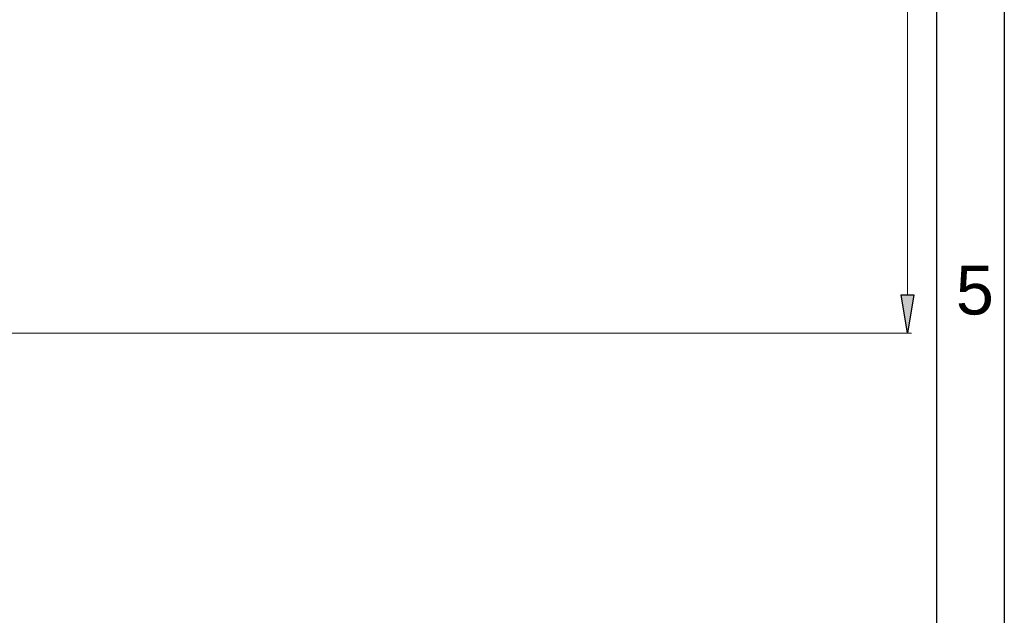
# Model space of a CAD drawing. Header units: millimetres. Extents: x 0 to 1151, y 0 to 297.
# Tile 71 of 93: x 368 to 420, y 89 to 121. Entities that reach past the tile are written whole.
import ezdxf

# ---------------------------------------------------------------- set-up
doc = ezdxf.new("R2010")
doc.units = ezdxf.units.MM
doc.header["$MEASUREMENT"] = 0
doc.layers.get('0').update_dxf_attribs({"linetype": 'CONTINUOUS'})
doc.styles.add('Arial$001H0', font='arial.ttf')

msp = doc.modelspace()

# ---------------------------------------------------------------- hatches: boundary and pattern name
at = {"true_color": 0x000007}
msp.add_hatch(color=7, dxfattribs=at).paths.add_polyline_path([(414.528, 106.366), (415.205, 106.366), (414.867, 104.334)])

# ---------------------------------------------------------------- linework, layer by layer
at = {"color": 7, "linetype": 'Continuous', "lineweight": 25, "true_color": 0x000007}
msp.add_line((420.031, 297.011), (420.031, 0), dxfattribs=at)
at = {"color": 7, "linetype": 'Continuous', "lineweight": 18, "true_color": 0x000007}
msp.add_line((416.433, 3.641), (416.433, 293.37), dxfattribs=at)
at = {"color": 7, "linetype": 'Continuous', "lineweight": 9, "true_color": 0x000007}
for p, q in [((414.867, 171.009), (414.867, 106.366)), ((352.848, 104.334), (415.078, 104.334))]:
    msp.add_line(p, q, dxfattribs=at)
at = {"color": 7, "linetype": 'Continuous', "lineweight": -2, "true_color": 0x000007}
for points in [[(3.598, 3.641), (416.433, 3.641), (416.433, 293.37), (3.598, 293.37)], [(414.528, 106.366), (415.205, 106.366), (414.867, 104.334)]]:
    msp.add_lwpolyline(points, close=True, dxfattribs=at)

# ---------------------------------------------------------------- texts
at = {"color": 7, "true_color": 0x000007, "style": 'Arial$001H0'}
msp.add_text('5', height=2.607, dxfattribs=at).set_placement((417.449, 105.325))

doc.saveas('drawing.dxf')
